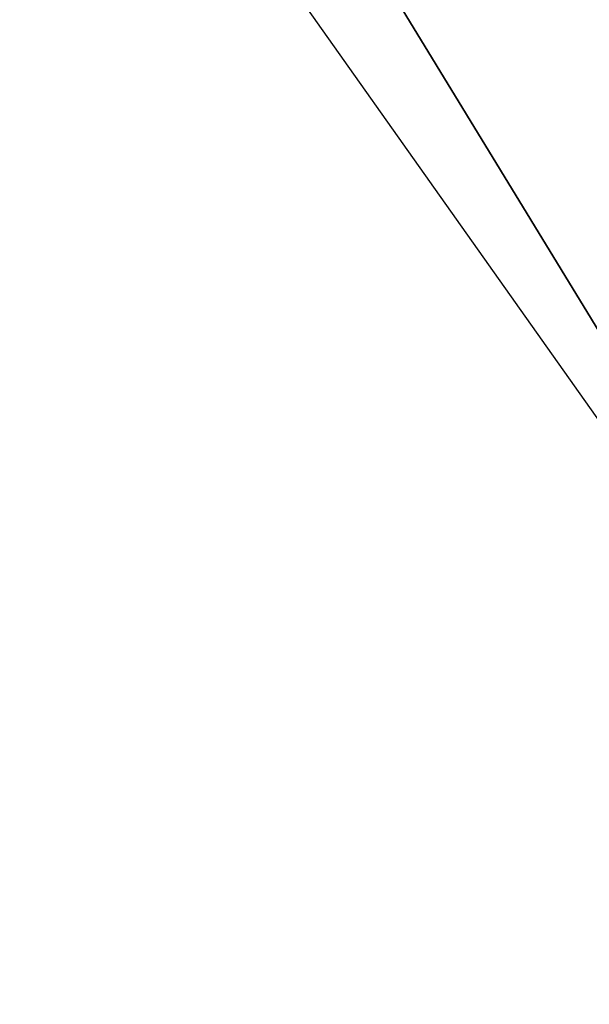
# Model space of a CAD drawing. Extents: x -239 to 258, y 86 to 555.
# Tile 193 of 256: x -145.751 to -145.434, y 188.937 to 189.487. Entities that reach past the tile are written whole.
import ezdxf

# ---------------------------------------------------------------- set-up
doc = ezdxf.new("R2010")
doc.units = 0
doc.header["$LTSCALE"] = 25.4
doc.layers.get('0').update_dxf_attribs({"color": 13, "linetype": 'CONTINUOUS'})

# ---------------------------------------------------------------- blocks, each defined once
blk = doc.blocks.new('PEAR-III-7794_1_STL')
at = {"color": 46}
mesh = blk.add_polyface(dxfattribs=at)
corners = [(-144.2172546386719, 188.9247894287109, 469.5321655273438), (-139.5462493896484, 194.2590637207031, 470.8877563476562), (-145.4551849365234, 190.764892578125, 469.5321655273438), (-138.7539215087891, 193.081314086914, 470.8877563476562)]
mesh.append_faces([[corners[k] for k in face] for face in [(0, 1, 2), (1, 0, 3)]], dxfattribs={"vtx0": -1, "color": 46})
mesh = blk.add_polyface(dxfattribs=at)
corners = [(-151.2410125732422, 187.343521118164, 467.5877380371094), (-146.4711151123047, 192.7362670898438, 469.5321655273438), (-152.6150207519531, 190.0097351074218, 467.5877380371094), (-145.4551849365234, 190.764892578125, 469.5321655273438)]
mesh.append_faces([[corners[k] for k in face] for face in [(0, 1, 2), (1, 0, 3)]], dxfattribs={"vtx0": -1, "color": 46})
at = {"color": 250}
mesh = blk.add_polyface(dxfattribs=at)
corners = [(-144.8592224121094, 189.1961669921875, 434.3456115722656), (-145.7131500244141, 191.8667144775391, 435.0093078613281), (-146.3029327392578, 191.5623168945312, 434.3456115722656), (-144.3187713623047, 189.5813903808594, 435.0093078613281)]
mesh.append_faces([[corners[k] for k in face] for face in [(0, 1, 2), (1, 0, 3)]], dxfattribs={"vtx0": -1, "color": 250})
mesh = blk.add_polyface(dxfattribs=at)
corners = [(-144.8592224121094, 189.1961669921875, 434.3456115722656), (-146.6815948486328, 191.3668975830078, 433.5093078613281), (-145.2062225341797, 188.9488372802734, 433.5093078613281), (-146.3029327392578, 191.5623168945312, 434.3456115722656)]
mesh.append_faces([[corners[k] for k in face] for face in [(0, 1, 2), (1, 0, 3)]], dxfattribs={"vtx0": -1, "color": 250})
mesh = blk.add_polyface(dxfattribs=at)
corners = [(-146.6815948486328, 191.3668975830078, 433.5093078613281), (-146.6455230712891, 190.9837951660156, 432.5822448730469), (-145.2062225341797, 188.9488372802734, 433.5093078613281)]
mesh.append_faces([[corners[k] for k in face] for face in [(0, 1, 2)]], dxfattribs={"color": 250})
at = {"color": 7}
mesh = blk.add_polyface(dxfattribs=at)
corners = [(-138.4472961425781, 189.4774627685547, 171.9709777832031), (-144.6197357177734, 176.382339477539, 174.8221130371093), (-147.6915740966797, 178.6739196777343, 174.8221130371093), (-136.8979034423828, 188.3216247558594, 171.9709777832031)]
mesh.append_faces([[corners[k] for k in face] for face in [(0, 1, 2), (1, 0, 3)]], dxfattribs={"vtx0": -1, "color": 7})
at = {"color": 46}
mesh = blk.add_polyface(dxfattribs=at)
corners = [(-144.0971832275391, 189.016128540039, 468.7455444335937), (-147.4532165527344, 182.733154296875, 466.8191833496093), (-149.3880615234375, 184.9907989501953, 466.8191833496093), (-142.6654205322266, 187.3454895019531, 468.7455444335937)]
mesh.append_faces([[corners[k] for k in face] for face in [(0, 1, 2), (1, 0, 3)]], dxfattribs={"vtx0": -1, "color": 46})

msp = doc.modelspace()

# ---------------------------------------------------------------- block references
at = {"color": 0}
msp.add_blockref('PEAR-III-7794_1_STL', (0, 0), dxfattribs=at)

doc.saveas('drawing.dxf')
